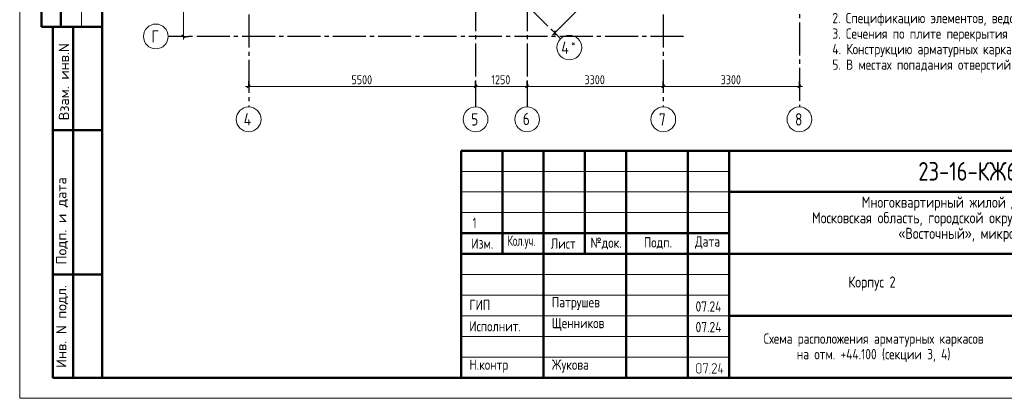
# Model space of a CAD drawing. Header units: millimetres. Extents: x 0 to 37092, y 0 to 42000.
# Tile 1 of 12: x 0 to 23868, y 0 to 9176. Entities that reach past the tile are written whole.
import ezdxf

# ---------------------------------------------------------------- set-up
doc = ezdxf.new("R2010")
doc.units = ezdxf.units.MM
doc.linetypes.add('______5', pattern=[1100, 800, -100, 100, -100])
for name, color, linetype, lineweight in [('Standard', 7, 'Continuous', 25), ('Обрамление проемов стержнями', 7, 'Continuous', 25), ('Оси', 40, '______5', 18)]:
    doc.layers.add(name, color=color, linetype=linetype, lineweight=lineweight)
doc.styles.add('GOST 2.304-81', font='txt')
doc.styles.add('ISOCPEUR', font='txt')

msp = doc.modelspace()

# ---------------------------------------------------------------- hatches: boundary and pattern name
at = {"layer": 'Standard', "linetype": 'Continuous', "lineweight": 25, "transparency": 33554687}
h = msp.add_hatch(color=7, dxfattribs=at)
h.paths.add_polyline_path([(16525, 655), (16525, 652), (16525, 649), (16525, 647), (16524, 644), (16524, 641), (16523, 639), (16522, 637), (16521, 634), (16520, 632), (16519, 630), (16518, 627), (16516, 625), (16515, 623), (16513, 621), (16512, 619), (16510, 617), (16508, 615), (16506, 613), (16504, 612), (16501, 610), (16499, 609), (16497, 607), (16495, 606), (16492, 605), (16490, 604), (16488, 603), (16485, 603), (16482, 602), (16480, 602), (16477, 601), (16475, 601), (16472, 601), (16454, 601), (16451, 601), (16449, 601), (16446, 602), (16444, 602), (16442, 603), (16439, 603), (16437, 604), (16435, 605), (16432, 606), (16430, 607), (16428, 609), (16426, 610), (16423, 611), (16421, 613), (16419, 615), (16417, 617), (16415, 619), (16413, 621), (16411, 623), (16410, 625), (16408, 627), (16407, 629), (16406, 632), (16405, 634), (16404, 636), (16403, 639), (16402, 641), (16402, 644), (16401, 646), (16401, 649), (16401, 652), (16401, 655), (16401, 797), (16401, 799), (16401, 802), (16401, 804), (16402, 807), (16402, 809), (16403, 812), (16404, 814), (16405, 817), (16406, 819), (16407, 821), (16408, 823), (16409, 826), (16411, 828), (16413, 830), (16414, 832), (16416, 834), (16418, 836), (16420, 838), (16422, 839), (16424, 841), (16427, 842), (16429, 844), (16431, 845), (16433, 846), (16436, 847), (16438, 848), (16441, 848), (16443, 849), (16446, 849), (16449, 850), (16451, 850), (16454, 850), (16472, 850), (16475, 850), (16477, 850), (16480, 849), (16482, 849), (16485, 848), (16487, 848), (16490, 847), (16492, 846), (16494, 845), (16497, 844), (16499, 843), (16501, 841), (16503, 840), (16505, 838), (16507, 836), (16509, 834), (16511, 832), (16513, 830), (16515, 828), (16516, 826), (16518, 824), (16519, 822), (16520, 820), (16521, 817), (16522, 815), (16523, 812), (16524, 810), (16524, 807), (16525, 805), (16525, 802), (16525, 799), (16525, 797)], flags=16)
h.paths.add_polyline_path([(16508, 654), (16508, 797), (16508, 800), (16507, 804), (16506, 807), (16505, 810), (16504, 813), (16502, 816), (16500, 819), (16497, 822), (16494, 824), (16492, 826), (16489, 828), (16485, 830), (16482, 831), (16479, 832), (16475, 832), (16472, 832), (16454, 832), (16450, 832), (16447, 832), (16444, 831), (16440, 830), (16437, 828), (16434, 826), (16431, 824), (16429, 822), (16426, 819), (16424, 816), (16422, 814), (16421, 810), (16420, 807), (16419, 804), (16418, 800), (16418, 797), (16418, 654), (16418, 651), (16419, 648), (16420, 644), (16421, 641), (16423, 638), (16425, 635), (16427, 632), (16429, 630), (16432, 627), (16435, 625), (16438, 623), (16441, 622), (16444, 620), (16447, 620), (16451, 619), (16454, 619), (16472, 619), (16475, 619), (16479, 620), (16482, 620), (16485, 621), (16488, 623), (16491, 625), (16494, 627), (16497, 629), (16500, 632), (16502, 634), (16504, 637), (16505, 640), (16506, 644), (16507, 647), (16508, 651)])
for points in [[(16685, 839), (16632, 608), (16631, 607), (16630, 606), (16630, 605), (16628, 603), (16623, 601), (16621, 601), (16620, 602), (16618, 602), (16617, 603), (16616, 604), (16615, 605), (16615, 605), (16615, 606), (16614, 607), (16614, 608), (16614, 609), (16614, 610), (16614, 612), (16665, 832), (16578, 832), (16578, 815), (16578, 814), (16578, 813), (16578, 812), (16578, 811), (16577, 810), (16577, 809), (16576, 809), (16576, 808), (16575, 807), (16573, 806), (16571, 806), (16569, 806), (16569, 806), (16568, 806), (16568, 806), (16567, 806), (16566, 807), (16565, 807), (16564, 807), (16563, 808), (16563, 808), (16562, 809), (16562, 810), (16561, 811), (16561, 812), (16561, 813), (16561, 814), (16561, 815), (16561, 841), (16561, 842), (16561, 843), (16561, 844), (16561, 845), (16561, 846), (16562, 846), (16562, 847), (16563, 848), (16563, 848), (16564, 849), (16565, 849), (16566, 849), (16566, 850), (16567, 850), (16568, 850), (16570, 850), (16676, 850), (16678, 850), (16680, 849), (16682, 849), (16683, 848), (16684, 847), (16685, 845), (16685, 844), (16685, 842)], [(16889, 601), (16783, 601), (16781, 601), (16780, 602), (16778, 603), (16776, 604), (16775, 606), (16775, 607), (16774, 609), (16774, 611), (16774, 612), (16774, 613), (16775, 614), (16775, 615), (16873, 763), (16877, 770), (16879, 776), (16880, 779), (16881, 782), (16881, 786), (16881, 789), (16881, 791), (16881, 793), (16881, 795), (16880, 798), (16880, 800), (16879, 802), (16879, 804), (16878, 805), (16877, 807), (16876, 809), (16875, 811), (16873, 813), (16872, 814), (16870, 816), (16869, 818), (16867, 819), (16865, 821), (16863, 822), (16862, 823), (16860, 824), (16858, 826), (16856, 827), (16854, 828), (16852, 828), (16850, 829), (16847, 830), (16845, 831), (16843, 831), (16841, 831), (16839, 832), (16836, 832), (16834, 832), (16831, 832), (16828, 831), (16825, 831), (16822, 830), (16819, 829), (16817, 828), (16814, 827), (16811, 825), (16809, 823), (16806, 821), (16804, 819), (16802, 816), (16799, 813), (16798, 809), (16796, 806), (16794, 802), (16794, 800), (16793, 799), (16792, 798), (16791, 798), (16790, 797), (16789, 797), (16788, 796), (16786, 796), (16784, 796), (16783, 797), (16781, 797), (16780, 798), (16779, 799), (16778, 800), (16778, 800), (16778, 801), (16777, 802), (16777, 803), (16777, 804), (16777, 805), (16777, 808), (16778, 811), (16779, 813), (16780, 816), (16782, 818), (16783, 820), (16784, 822), (16785, 825), (16787, 827), (16788, 829), (16790, 831), (16792, 832), (16793, 834), (16795, 836), (16797, 837), (16799, 839), (16801, 840), (16804, 843), (16808, 844), (16812, 846), (16816, 848), (16820, 849), (16824, 849), (16829, 850), (16833, 850), (16836, 850), (16839, 850), (16843, 849), (16846, 849), (16849, 848), (16851, 847), (16854, 847), (16857, 846), (16860, 845), (16863, 843), (16866, 842), (16868, 840), (16871, 839), (16874, 837), (16876, 835), (16879, 833), (16881, 830), (16884, 828), (16886, 825), (16888, 823), (16890, 820), (16891, 818), (16893, 815), (16894, 812), (16896, 810), (16897, 807), (16898, 804), (16898, 801), (16899, 798), (16899, 795), (16900, 792), (16900, 789), (16900, 784), (16899, 780), (16898, 776), (16897, 772), (16896, 770), (16895, 767), (16895, 765), (16893, 763), (16892, 760), (16891, 758), (16889, 755), (16888, 753), (16799, 619), (16889, 619), (16891, 619), (16892, 618), (16894, 618), (16895, 616), (16896, 615), (16897, 613), (16898, 612), (16898, 610), (16898, 609), (16897, 607), (16897, 605), (16895, 604), (16895, 603), (16894, 603), (16894, 602), (16893, 602), (16892, 602), (16891, 601), (16890, 601)], [(17022, 672), (17049, 672), (17051, 672), (17053, 672), (17054, 671), (17055, 669), (17057, 668), (17057, 667), (17058, 665), (17058, 663), (17058, 662), (17058, 660), (17057, 659), (17056, 657), (17055, 657), (17055, 656), (17054, 656), (17053, 655), (17052, 655), (17051, 655), (17050, 655), (17049, 655), (17022, 655), (17022, 610), (17022, 609), (17022, 608), (17022, 607), (17022, 606), (17021, 605), (17021, 605), (17021, 604), (17020, 603), (17019, 602), (17017, 602), (17016, 601), (17014, 601), (17013, 601), (17012, 601), (17012, 601), (17011, 602), (17010, 602), (17009, 602), (17008, 603), (17007, 603), (17007, 604), (17006, 605), (17006, 605), (17005, 606), (17005, 607), (17005, 608), (17005, 609), (17005, 610), (17005, 655), (16943, 655), (16941, 655), (16939, 655), (16937, 656), (16936, 657), (16935, 658), (16934, 660), (16934, 661), (16934, 663), (16934, 665), (16969, 843), (16970, 845), (16970, 846), (16971, 847), (16972, 848), (16978, 850), (16980, 850), (16981, 849), (16983, 849), (16984, 848), (16985, 847), (16985, 846), (16986, 846), (16986, 845), (16987, 844), (16987, 843), (16987, 842), (16987, 841), (16987, 839), (16953, 672), (17005, 672), (17005, 717), (17005, 718), (17005, 720), (17006, 721), (17007, 723), (17008, 723), (17009, 724), (17010, 725), (17010, 725), (17011, 725), (17012, 726), (17013, 726), (17014, 726), (17015, 726), (17017, 725), (17018, 725), (17020, 723), (17020, 723), (17021, 722), (17021, 721), (17022, 721), (17022, 720), (17022, 719), (17022, 718), (17022, 717)], [(16729, 619), (16731, 619), (16733, 618), (16734, 618), (16735, 616), (16737, 615), (16737, 613), (16738, 612), (16738, 610), (16738, 609), (16738, 607), (16737, 605), (16736, 604), (16735, 603), (16735, 603), (16734, 602), (16733, 602), (16732, 602), (16731, 601), (16730, 601), (16729, 601), (16727, 601), (16726, 602), (16724, 602), (16723, 604), (16722, 605), (16721, 607), (16720, 608), (16720, 610), (16720, 611), (16721, 613), (16722, 614), (16723, 616), (16723, 616), (16724, 617), (16724, 618), (16725, 618), (16726, 619), (16727, 619), (16728, 619)]]:
    msp.add_hatch(color=7, dxfattribs=at).paths.add_polyline_path(points, flags=16)

# ---------------------------------------------------------------- linework, layer by layer
at = {"layer": 'Standard', "color": 7, "linetype": 'Continuous', "lineweight": 50, "transparency": 33554687}
for p, q in [((527, 15500), (527, 9000)), ((527, 15500), (527, 9000)), ((1000, 15500), (1000, 9000)), ((0, 9000), (6, 9000)), ((527, 9000), (2000, 9000)), ((800, 500), (800, 9000)), ((800, 500), (800, 9000)), ((1300, 500), (1300, 9000)), ((800, 6500), (2000, 6500)), ((10700, 500), (10700, 6000)), ((10700, 6000), (29200, 6000)), ((11700, 3500), (11700, 6000)), ((12700, 500), (12700, 6000)), ((13700, 3500), (13700, 6000)), ((14700, 500), (14700, 6000)), ((16200, 500), (16200, 6000)), ((17200, 500), (17200, 6000)), ((17200, 5000), (29200, 5000)), ((10700, 4000), (17200, 4000)), ((10700, 4000), (17200, 4000)), ((10700, 3500), (17200, 3500)), ((10700, 3500), (17200, 3500)), ((17200, 3500), (29200, 3500)), ((800, 3000), (2000, 3000)), ((17200, 2000), (29200, 2000)), ((2000, 500), (800, 500))]:
    msp.add_line(p, q, dxfattribs=at)
at = {"layer": 'Standard', "color": 7, "linetype": 'Continuous', "lineweight": 13, "transparency": 33554687}
for p, q in [((1500, 15500), (1500, 9000)), ((18669, 14555), (12970, 8855)), ((12970, 8855), (12917, 8802)), ((3971, 8770), (3971, 8695)), ((5551, 7560), (5476, 7560)), ((5551, 7560), (11051, 7560)), ((11051, 7560), (12301, 7560)), ((12301, 7560), (15601, 7560)), ((15601, 7560), (18901, 7560)), ((18901, 7560), (18976, 7560)), ((10700, 5500), (17200, 5500)), ((10700, 5000), (17200, 5000)), ((10700, 4500), (17200, 4500)), ((10700, 3000), (17200, 3000)), ((10700, 2500), (17200, 2500)), ((10700, 2500), (17200, 2500)), ((10700, 2000), (17200, 2000)), ((10700, 2000), (17200, 2000)), ((10700, 1500), (17200, 1500)), ((10700, 1000), (17200, 1000))]:
    msp.add_line(p, q, dxfattribs=at)
at = {"layer": 'Standard', "color": 251, "linetype": 'Continuous', "lineweight": -3, "true_color": 0x656565, "transparency": 33554687}
for p, q in [((12970, 8855), (12882, 8944)), ((12970, 8855), (13058, 8767)), ((12970, 8855), (12970, 8855)), ((3971, 8770), (3700, 8770)), ((3971, 8770), (3846, 8770)), ((3971, 8770), (4096, 8770)), ((5551, 7560), (5551, 7685)), ((11051, 7560), (11051, 7685)), ((12301, 7560), (12301, 7685)), ((15601, 7560), (15601, 7685)), ((18901, 7560), (18901, 7685)), ((5551, 7560), (5551, 7435)), ((5551, 7560), (5551, 7560)), ((11051, 7560), (11051, 7435)), ((11051, 7560), (11051, 7560)), ((12301, 7560), (12301, 7435)), ((12301, 7560), (12301, 7560)), ((15601, 7560), (15601, 7435)), ((15601, 7560), (15601, 7560)), ((18901, 7560), (18901, 7435)), ((18901, 7560), (18901, 7560))]:
    msp.add_line(p, q, dxfattribs=at)
at = {"layer": 'Standard', "color": 7, "linetype": 'Continuous', "lineweight": 25, "transparency": 33554687}
for p, q in [((12970, 8908), (12970, 8802)), ((4008, 8733), (3933, 8807)), ((5513, 7522), (5588, 7597)), ((11013, 7522), (11088, 7597)), ((12263, 7522), (12338, 7597)), ((15563, 7522), (15638, 7597)), ((18863, 7522), (18938, 7597)), ((10700, 500), (29200, 500)), ((10700, 500), (29200, 500)), ((10700, 500), (29200, 500))]:
    msp.add_line(p, q, dxfattribs=at)
at = {"layer": 'Standard', "color": 7, "linetype": 'Continuous', "lineweight": 13, "transparency": 33554687}
msp.add_lwpolyline([(0, 0), (29700, 0), (29700, 42000), (0, 42000), (0, 0)], close=True, dxfattribs=at)
at = {"layer": 'Standard', "color": 7, "linetype": 'Continuous', "lineweight": 50, "transparency": 33554687}
msp.add_lwpolyline([(2000, 41500), (29200, 41500), (29200, 500), (2000, 500), (2000, 41500)], close=True, dxfattribs=at)
at = {"layer": 'Standard', "color": 7, "linetype": 'Continuous', "lineweight": 13, "transparency": 33554687}
msp.add_lwpolyline([(3971, 8770), (3971, 11199), (3971, 11199), (3971, 14270)], dxfattribs=at)
at = {"layer": 'Оси', "color": 8, "linetype": '______5', "lineweight": -3, "transparency": 33554687}
for p, q in [((11051, 40500), (11051, 7060)), ((12301, 40500), (12301, 7060)), ((5551, 40100), (5551, 7060)), ((6017, 15809), (13111, 8714)), ((18901, 15709), (18901, 7060)), ((15601, 13700), (15601, 7060)), ((16091, 8770), (3600, 8770))]:
    msp.add_line(p, q, dxfattribs=at)
at = {"layer": 'Оси', "color": 7, "linetype": 'Continuous', "lineweight": 13, "transparency": 33554687}
for centre in [(3300, 8770), (13324, 8502), (5551, 6760), (11051, 6760), (12301, 6760), (15601, 6760), (18901, 6760)]:
    msp.add_circle(centre, 300, dxfattribs=at)

# ---------------------------------------------------------------- texts
at = {"layer": 'Standard', "color": 7, "linetype": 'Continuous', "lineweight": 25, "transparency": 33554687, "attachment_point": 7, "style": 'GOST 2.304-81'}
for s, insert, char_height, width in [('5500', (8042, 7610), 220, 641.48), ('1250', (11433, 7610), 220, 610.17), ('3300', (13692, 7610), 220, 641.48), ('3300', (16992, 7610), 220, 641.48), ('Многоквартирный\\~жилой\\~дом\\~по\\~адресу:\\~', (20410, 4545), 270, 5717.08), ('Московская\\~область,\\~городской\\~округ\\~Звенигород,\\~район\\~', (19204, 4167), 270, 8136.21), ('«Восточный»,\\~микрорайон\\~2', (21297, 3789), 270, 3952.83), ('Изм.', (10948, 3625), 250, 631.15), ('\\W0.83;Кол.уч.', (11827, 3625), 250, 799.96), ('Лист', (12871, 3625), 250, 782.23), ('№док.', (13835, 3607), 250, 853.39), ('Подп.', (15131, 3614), 250, 764.54), ('Дата', (16373, 3625), 250, 782.23), ('Корпус\\~2', (20088, 2610), 270, 1362.88), ('ГИП', (10900, 2137), 250, 586.81), ('Патрушев', (12900, 2137), 250, 1386.36), ('07.24', (16383, 2101), 250, 817.63), ('Исполнит.', (10900, 1622), 250, 1386.36), ('Щенников', (12900, 1631), 250, 1333.08), ('07.24', (16383, 1601), 250, 817.63), ('Н.контр', (10900, 622), 250, 1102.09), ('Жукова', (12900, 622), 250, 1031.11)]:
    msp.add_mtext(s, dxfattribs=dict(at, insert=insert, char_height=char_height, width=width))
at = {"layer": 'Standard', "color": 7, "linetype": 'Continuous', "lineweight": 50, "transparency": 33554687, "char_height": 250, "attachment_point": 7, "rotation": 90, "style": 'ISOCPEUR'}
for s, insert, width in [('\\A1;{\\fISOCPEUR|i0|b0;\\H250.000000;\\W1.000000;\\C7;Взам. инв.N}\\P', (1198, 6736), 1909.1), ('\\A1;{\\fISOCPEUR|i0|b0;\\H250.000000;\\W1.000000;\\C7;Подп. и дата}\\P', (1174, 3242), 2197.06), ('\\A1;{\\fISOCPEUR|i0|b0;\\H250.000000;\\W1.000000;\\C7;Инв. N подл.}\\P', (1174, 734), 2021.79)]:
    msp.add_mtext(s, dxfattribs=dict(at, insert=insert, width=width))
at = {"layer": 'Standard', "color": 7, "linetype": 'Continuous', "lineweight": 50, "transparency": 33554687, "insert": (21783, 5275), "char_height": 450, "width": 3070.53, "attachment_point": 7, "style": 'GOST 2.304-81'}
msp.add_mtext('23-16-КЖ6.2', dxfattribs=at)
at = {"layer": 'Standard', "color": 7, "linetype": 'Continuous', "lineweight": 18, "transparency": 33554687, "insert": (11027, 4250), "char_height": 250, "width": 233.33, "attachment_point": 5, "style": 'GOST 2.304-81'}
msp.add_mtext('\\A1;{\\fGOST 2.304-81|i0|b0;\\H250.000000;\\W1.000000;\\C7;1}\\P', dxfattribs=at)
at = {"layer": 'Standard', "color": 7, "linetype": 'Continuous', "lineweight": 25, "transparency": 33554687, "insert": (20700, 1571), "char_height": 250, "width": 6741.88, "attachment_point": 2, "line_spacing_factor": 0.903614}
msp.add_mtext('\\A1;{\\fGOST 2.304-81|i0|b0;\\H250.000000;\\W1.000000;\\C7;Схема расположения арматурных каркасов}\\P{\\fGOST 2.304-81|i0|b0;\\H250.000000;\\W1.000000;\\C7;на отм. +44.100 (секции 3, 4)}\\P', dxfattribs=at)
at = {"layer": 'Обрамление проемов стержнями', "color": 7, "linetype": 'Continuous', "lineweight": 13, "transparency": 33554687, "insert": (19700, 9717), "char_height": 250, "width": 17766.88, "attachment_point": 1, "line_spacing_factor": 0.903614}
msp.add_mtext('\\A1;{\\fGOST 2.304-81|i0|b0;\\H250.000000;\\W1.000000;\\C7;1. Общие указания см. листы КЖ6.2-1. Ведомость расхода стали см. лист КЖ6.2-49.}\\P{\\fGOST 2.304-81|i0|b0;\\H250.000000;\\W1.000000;\\C7;2. Спецификацию элементов, ведомость деталей см. листы КЖ6.2-49.}\\P{\\fGOST 2.304-81|i0|b0;\\H250.000000;\\W1.000000;\\C7;3. Сечения по плите перекрытия см. лист КЖ6.2-55. Детали плана см. лист КЖ6.2-55.}\\P{\\fGOST 2.304-81|i0|b0;\\H250.000000;\\W1.000000;\\C7;4. Конструкцию арматурных каркасов см. листы КЖ6.2-56...70.}\\P{\\fGOST 2.304-81|i0|b0;\\H250.000000;\\W1.000000;\\C7;5. В местах попадания отверстий в зону армирования, стержни арматуры раздвинуть либо отогнцть по месту.}\\P', dxfattribs=at)
at = {"layer": 'Оси', "color": 7, "linetype": 'Continuous', "lineweight": 25, "transparency": 33554687, "attachment_point": 7, "style": 'ISOCPEUR'}
for s, insert, char_height, width in [('\\W0.78;Г', (3195, 8620), 300, 326.41), ('\\W0.80;4', (13131, 8344), 300, 359.85), ('\\W0.80;*', (13371, 8519), 180, 215.91), ('\\W0.78;6', (12196, 6620), 300, 326.41), ('\\W0.80;4', (5431, 6610), 300, 359.83), ('\\W0.78;5', (10946, 6610), 300, 326.41), ('\\W0.78;7', (15496, 6610), 300, 326.41), ('\\W0.78;8', (18796, 6610), 300, 326.41)]:
    msp.add_mtext(s, dxfattribs=dict(at, insert=insert, char_height=char_height, width=width))

doc.saveas('drawing.dxf')
